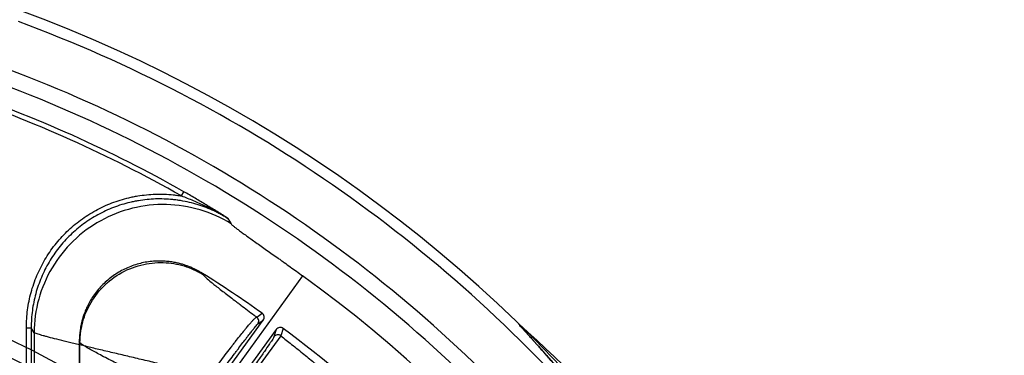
# Model space of a CAD drawing. Header units: millimetres. Extents: x 0 to 297, y 0 to 210.
# Tile 60 of 256: x 147.014 to 147.381, y 91.58 to 91.705. Entities that reach past the tile are written whole.
import ezdxf

# ---------------------------------------------------------------- set-up
doc = ezdxf.new("R2010")
doc.units = ezdxf.units.MM
doc.header["$LTSCALE"] = 16.335
doc.layers.get('0').update_dxf_attribs({"linetype": 'CONTINUOUS'})
doc.layers.add('01_GLOBAL', color=7, linetype='CONTINUOUS')
doc.layers.add('INTFCLR_144815', color=7, linetype='CONTINUOUS')

msp = doc.modelspace()

# ---------------------------------------------------------------- linework, layer by layer
at = {"color": 7, "linetype": 'Continuous'}
msp.add_circle((147.7028034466, 92.1254639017), 2.28, dxfattribs=at)
at = {"color": 9, "linetype": 'Continuous'}
msp.add_arc((147.7028034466, 92.1254639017), 2.2507792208, 182.9674534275, 267.0325465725, dxfattribs=at)
at = {"layer": '01_GLOBAL', "color": 7, "linetype": 'Continuous'}
msp.add_circle((147.7028034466, 92.1254639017), 2.31, dxfattribs=at)
at = {"layer": 'INTFCLR_144815', "color": 9, "linetype": 'Continuous'}
for p, q in [((147.0746407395, 91.6396993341), (147.0755279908, 91.64126263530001)), ((147.0919254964, 91.63132032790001), (147.0931510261, 91.6293183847)), ((147.0828125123, 91.6103376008), (147.0825398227, 91.6108008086)), ((147.1197875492, 91.60992923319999), (147.0916778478, 91.5711022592)), ((147.1026796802, 91.5945167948), (147.1047091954, 91.59596847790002)), ((147.1030966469, 91.5919921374), (147.1051207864, 91.59344360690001)), ((147.0169275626, 91.554834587), (147.0169275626, 91.5905864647)), ((147.0169275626, 91.5905864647), (147.0187250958, 91.5905864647)), ((147.0197765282, 91.58869366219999), (147.0187250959, 91.5905871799)), ((147.0187250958, 91.5905864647), (147.0187250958, 91.554834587)), ((147.0197765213, 91.58869227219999), (147.0197765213, 91.55538826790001)), ((147.1099748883, 91.58991689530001), (147.1091079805, 91.5871913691)), ((147.1125033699, 91.5903056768), (147.1116382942, 91.5875746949)), ((147.0368825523, 91.5849909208), (147.036635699, 91.58543786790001)), ((147.0368825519, 91.5380339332), (147.0368825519, 91.58499081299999)), ((147.1116382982, 91.5875746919), (147.0893325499, 91.5570906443))]:
    msp.add_line(p, q, dxfattribs=at)
at = {"layer": 'INTFCLR_144815', "color": 6, "linetype": 'Continuous'}
for p, q in [((147.0565960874, 91.52665508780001), (147.1051207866, 91.59344360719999)), ((147.1099748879, 91.5899168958), (147.0614501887, 91.5231283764)), ((147.0366356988, 91.5854378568), (147.0366356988, 91.53789754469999))]:
    msp.add_line(p, q, dxfattribs=at)
msp.add_circle((146.8326356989, 91.21329615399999), 0.3828680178, dxfattribs=at)
for centre, radius, start, end in [((146.8326356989, 91.21329615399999), 0.5278075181, 313.9937911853, 154.5150993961), ((146.8326356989, 91.21329615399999), 0.3966228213, 45.0000000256, 314.9999999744), ((146.8326356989, 91.21329615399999), 0.4695339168, 54.5878227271, 57.84315343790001), ((146.8326356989, 91.21329615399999), 0.3959130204, 44.99999995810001, 315.0000000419), ((146.8326356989, 91.21329615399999), 0.3953393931, 44.99999997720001, 315.0000000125), ((146.8326356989, 91.21329615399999), 0.3833823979, 47.86578076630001, 312.1342192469), ((147.1036650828, 91.5945023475), 0.0017999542, 323.9714246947, 54.54339905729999), ((146.8326356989, 91.21329615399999), 0.3779020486, 45.72777364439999, 314.2722263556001), ((147.1114316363, 91.5888597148), 0.0017998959, 53.4542780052, 144.0311291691), ((146.8326356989, 91.21329615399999), 0.4695339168, 39.5878227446, 53.41217725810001)]:
    msp.add_arc(centre, radius, start, end, dxfattribs=at)
at = {"layer": 'INTFCLR_144815', "color": 9, "linetype": 'Continuous'}
for centre, radius, start, end in [((146.8326356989, 91.21329615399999), 0.5237295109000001, 40.82000966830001, 69.7456365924), ((146.8326356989, 91.21329615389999), 0.5057308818, 41.0185890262, 70.4297169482), ((146.8326356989, 91.21329615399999), 0.4997304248, 40.8200096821, 70.5083984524), ((146.8326356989, 91.2132961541), 0.4902918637, 60.42293119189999, 71.2534738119), ((146.8326356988, 91.21329615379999), 0.4920893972, 60.42293120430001, 71.25347379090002), ((146.8326356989, 91.21329615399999), 0.4131757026, 52.2436298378, 307.7563701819), ((146.8326356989, 91.21329615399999), 0.4896672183, 292.4997540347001, 54.0964566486), ((146.8326356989, 91.21329615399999), 0.4071801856, 52.2436298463, 75.5403197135), ((146.8326356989, 91.21329615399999), 0.3891912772, 52.5411294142, 307.4588705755), ((146.8316754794, 91.1800639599), 0.5527769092, 33.2549236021, 48.17648278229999), ((146.8326356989, 91.21329615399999), 0.3777730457, 45.7280221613, 314.2719778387), ((147.1105628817, 91.58613024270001), 0.00180078, 53.33186232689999, 143.8950066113), ((146.8326356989, 91.21329615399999), 0.3717739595, 45.73034182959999, 314.2696581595)]:
    msp.add_arc(centre, radius, start, end, dxfattribs=at)
for points, knots in [([(147.0169275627, 91.5905864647), (147.0169278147, 91.59282487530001), (147.0172253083, 91.59725314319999), (147.0183154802, 91.6026614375), (147.0196279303, 91.6069279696), (147.0212279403, 91.6110967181), (147.023704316, 91.6160204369), (147.0268401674, 91.62061433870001), (147.0297214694, 91.62403211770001), (147.0327922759, 91.62721342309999), (147.0361586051, 91.6300683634), (147.0398330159, 91.6325963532), (147.0436777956, 91.63487347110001), (147.0486812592, 91.6371900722), (147.0534499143, 91.6386705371), (147.056730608, 91.6393902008), (147.0589168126, 91.63979286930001), (147.0627562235, 91.6403020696), (147.0671677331, 91.6404441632), (147.0710510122, 91.6401799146), (147.073180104, 91.63992570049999), (147.0741863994, 91.63977416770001), (147.0746407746, 91.6396993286)], [0, 0, 0, 0, 0.07717683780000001, 0.1543536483, 0.1929420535, 0.2315304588, 0.3087072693, 0.3858840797, 0.424472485, 0.4630608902, 0.5402377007, 0.5788261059, 0.6174145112, 0.6945913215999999, 0.7717681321, 0.7910623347, 0.8103565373, 0.8489449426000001, 0.9261217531, 0.9647101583, 0.9840043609, 1, 1, 1, 1]), ([(147.0919258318, 91.6313208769), (147.0905947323, 91.63216541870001), (147.0879256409, 91.63386372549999), (147.0838643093, 91.6363655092), (147.0804315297, 91.6384240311), (147.077643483, 91.6400534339), (147.0762357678, 91.6408609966), (147.0755279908, 91.64126263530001)], [0, 0, 0, 0, 0.2465929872, 0.494861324, 0.7461382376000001, 0.8727007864, 1, 1, 1, 1]), ([(147.0919258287, 91.6313208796), (147.0911913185, 91.63177666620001), (147.0899805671, 91.6324837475), (147.0882640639, 91.63338850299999), (147.0853750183, 91.6347901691), (147.0807946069, 91.6365597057), (147.0761065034, 91.6376710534), (147.072937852, 91.6381484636), (147.0708965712, 91.6383921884), (147.0671649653, 91.638648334), (147.0628861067, 91.63851275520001), (147.0591862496, 91.6380218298), (147.057080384, 91.6376339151), (147.0539434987, 91.63694601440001), (147.0493387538, 91.63552217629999), (147.0444798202, 91.63326906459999), (147.0407992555, 91.63108816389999), (147.0372746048, 91.62866461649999), (147.0340077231, 91.6258957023), (147.0310430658, 91.622821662), (147.0282846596, 91.6195480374), (147.0252620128, 91.6151245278), (147.0228563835, 91.61033777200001), (147.0213263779, 91.60634183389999), (147.0200668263, 91.6022519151), (147.0190076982, 91.5969992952), (147.0187247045, 91.5927255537), (147.0187250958, 91.5905864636)], [0, 0, 0, 0, 0.0254375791, 0.0412343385, 0.0570889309, 0.1199202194, 0.1852720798, 0.1983616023, 0.2142122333, 0.2457541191, 0.3083631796, 0.3397462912, 0.3555174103, 0.3713614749, 0.4342395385, 0.4968767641, 0.5284769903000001, 0.5600464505, 0.6226733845, 0.6540495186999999, 0.6856454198, 0.7485590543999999, 0.811206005, 0.8427983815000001, 0.8743896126, 0.9370533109, 1, 1, 1, 1]), ([(147.0931510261, 91.6293183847), (147.0895614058, 91.6315415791), (147.0817418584, 91.6350472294), (147.0690677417, 91.63703089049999), (147.0562930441, 91.6356291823), (147.0443222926, 91.6309354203), (147.0339906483, 91.6232811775), (147.0260223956, 91.6131982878), (147.020976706, 91.6014038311), (147.0197975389, 91.5929159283), (147.0197765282, 91.58869366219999)], [0, 0, 0, 0, 0.1247496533, 0.2496900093, 0.3747967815, 0.4999999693, 0.6252031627, 0.75030995, 0.8752503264, 1, 1, 1, 1]), ([(147.093151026, 91.6293183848), (147.0933663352, 91.6289647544), (147.0940169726, 91.6284850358), (147.0949662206, 91.6276972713), (147.0960716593, 91.6268716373), (147.0971264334, 91.6260928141), (147.0980759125, 91.6254042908), (147.0991450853, 91.6246342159), (147.100577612, 91.623611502), (147.1024003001, 91.62231850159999), (147.1043447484, 91.6209435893), (147.1063882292, 91.61949946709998), (147.1085092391, 91.6179989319), (147.110317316, 91.61671645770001), (147.1117945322, 91.61566587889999), (147.1133019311, 91.6145917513), (147.1152005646, 91.6132343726), (147.1174900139, 91.61158967), (147.1190200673, 91.6104849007), (147.1197875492, 91.60992923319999)], [0, 0, 0, 0, 0.0376818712, 0.071075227, 0.1131809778, 0.1629105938, 0.1905125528, 0.2199104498, 0.2828386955, 0.3507075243, 0.4233048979, 0.4995844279, 0.5784498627, 0.6597728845, 0.701339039, 0.7434321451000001, 0.8282360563, 0.9137617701, 1, 1, 1, 1]), ([(147.0368825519, 91.5849908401), (147.0368852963, 91.5855437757), (147.0369222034, 91.58666734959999), (147.0371289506, 91.58897505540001), (147.0378985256, 91.5932550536), (147.0402823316, 91.59945087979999), (147.0452672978, 91.6061938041), (147.052224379, 91.6114778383), (147.0604037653, 91.61454696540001), (147.0687661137, 91.6151699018), (147.0752789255, 91.6138836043), (147.0793102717, 91.61225325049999), (147.0811287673, 91.61132272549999), (147.0821063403, 91.61076866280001), (147.0825797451, 91.6104826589), (147.0828125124, 91.61033760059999)], [0, 0, 0, 0, 0.0260957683, 0.0530223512, 0.1092920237, 0.2308962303, 0.3625928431, 0.4999984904, 0.6374041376, 0.7691007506, 0.8907049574, 0.9469746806, 0.9739012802, 0.9870561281, 1, 1, 1, 1]), ([(147.0828125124, 91.61033760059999), (147.0830593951, 91.60991700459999), (147.0840730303, 91.6089718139), (147.0852966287, 91.607903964), (147.0864224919, 91.60698775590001), (147.087390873, 91.6062104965), (147.0893730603, 91.6046534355), (147.0918397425, 91.6027637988), (147.0941599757, 91.6009994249), (147.0956302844, 91.5998831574), (147.0980465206, 91.5980491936), (147.1004019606, 91.5962591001), (147.1023651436, 91.5947576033), (147.1026796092, 91.5945168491)], [0, 0, 0, 0, 0.0575478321, 0.160403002, 0.1931356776, 0.2286681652, 0.3069583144, 0.4905315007, 0.5953295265, 0.6509068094, 0.7083610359, 0.9532674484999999, 1, 1, 1, 1]), ([(147.0782233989, 91.5630270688), (147.0789074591, 91.5639923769), (147.0802995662, 91.56594425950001), (147.0820634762, 91.56839121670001), (147.0835045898, 91.5703757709), (147.0849531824, 91.5723615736), (147.0863983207, 91.57432712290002), (147.0878358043, 91.57626742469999), (147.0892315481, 91.5781430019), (147.0909168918, 91.5803880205), (147.0925623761, 91.5825549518), (147.0938175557, 91.58419137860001), (147.0949686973, 91.5856801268), (147.0963002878, 91.5873825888), (147.0975664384, 91.58897041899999), (147.0984914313, 91.5901068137), (147.0992811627, 91.59106103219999), (147.100144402, 91.59207940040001), (147.101039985, 91.59308382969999), (147.1017449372, 91.59381846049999), (147.1022555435, 91.594274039), (147.1025554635, 91.5944877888), (147.1026796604, 91.5945168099)], [0, 0, 0, 0, 0.0888716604, 0.1800882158, 0.2265851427, 0.2731031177, 0.3647261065, 0.4098415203, 0.4544929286, 0.5403432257, 0.6207097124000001, 0.6588756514, 0.6952613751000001, 0.7620707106, 0.8212284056, 0.8478097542, 0.8721334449, 0.9142769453, 0.9480425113, 0.9733337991, 0.9904194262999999, 1, 1, 1, 1]), ([(147.0806501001, 91.5619692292), (147.0812977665, 91.5628729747), (147.0826128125, 91.56470278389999), (147.0842731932, 91.56700095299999), (147.0856266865, 91.5688673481), (147.0869854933, 91.570736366), (147.0883374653, 91.57258909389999), (147.0896790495, 91.5744205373), (147.0909802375, 91.5761922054), (147.0925466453, 91.5783165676), (147.0940705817, 91.58037142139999), (147.0952293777, 91.58192624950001), (147.0962891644, 91.58334323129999), (147.0975105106, 91.5849672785), (147.0986644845, 91.5864883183), (147.0995016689, 91.5875818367), (147.1002116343, 91.5885039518), (147.1009828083, 91.58949016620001), (147.1017639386, 91.59048522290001), (147.1024474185, 91.5912851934), (147.1028363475, 91.5918042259), (147.1030966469, 91.5919921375)], [0, 0, 0, 0, 0.08895716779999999, 0.1802844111, 0.2268387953, 0.2734156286, 0.3651624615, 0.4103412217, 0.4550530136, 0.5410319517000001, 0.6215150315, 0.6597349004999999, 0.6961787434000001, 0.7630852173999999, 0.8223144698, 0.8489306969, 0.8732739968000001, 0.9154148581, 0.9491497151, 0.9743143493, 1, 1, 1, 1]), ([(147.1030966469, 91.5919921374), (147.1033677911, 91.5923660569), (147.103617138, 91.59337472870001), (147.1030566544, 91.5942492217), (147.1026796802, 91.5945167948)], [0, 0, 0, 0, 0.4997834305, 1, 1, 1, 1]), ([(147.0916778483, 91.5711022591), (147.0895994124, 91.57160385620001), (147.0854564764, 91.57260084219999), (147.0792633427, 91.57408644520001), (147.0741298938, 91.57531158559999), (147.0700550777, 91.57628220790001), (147.06606055, 91.577232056), (147.0611730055, 91.57839192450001), (147.0554425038, 91.5797496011), (147.0499235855, 91.5810571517), (147.0446743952, 91.5823030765), (147.039756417, 91.5834756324), (147.0358908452, 91.5844044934), (147.0330054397, 91.5851052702), (147.0304516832, 91.5857309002), (147.0276131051, 91.5864378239), (147.0250229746, 91.5871022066), (147.0232659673, 91.5875747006), (147.0219700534, 91.5879321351), (147.0208288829, 91.5882895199), (147.020023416, 91.5885438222), (147.019776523, 91.5886926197)], [0, 0, 0, 0, 0.0866382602, 0.172668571, 0.2580713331, 0.3004928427, 0.3424040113, 0.4244468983, 0.5040415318, 0.5810379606, 0.6542699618, 0.7226536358, 0.7859053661, 0.8153652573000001, 0.8429722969, 0.8924454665, 0.9339049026, 0.9513093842, 0.9661907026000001, 0.9883191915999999, 1, 1, 1, 1]), ([(147.0782234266, 91.56302706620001), (147.0771115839, 91.5636129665), (147.0753300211, 91.5645481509), (147.0728871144, 91.56582231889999), (147.0694827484, 91.56759115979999), (147.0663035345, 91.5692296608), (147.0614705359, 91.5717070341), (147.058171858, 91.57338870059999), (147.0547889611, 91.5751126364), (147.0527306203, 91.57616257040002), (147.0494856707, 91.577821), (147.0460380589, 91.57959984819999), (147.0432618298, 91.5810710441), (147.0419078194, 91.58180658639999), (147.0403447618, 91.5826659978), (147.0386679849, 91.58367455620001), (147.0372450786, 91.5845533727), (147.0368825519, 91.5849908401)], [0, 0, 0, 0, 0.0804855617, 0.1288575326, 0.1764491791, 0.3261789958, 0.3579077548, 0.5242558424, 0.5632992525, 0.6010628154, 0.6722339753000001, 0.7966766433, 0.8495188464, 0.8734226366, 0.8953877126, 0.9636142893, 1, 1, 1, 1]), ([(147.1091079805, 91.5871913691), (147.1090110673, 91.5868888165), (147.1086348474, 91.5863685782), (147.1080914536, 91.58548398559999), (147.1070585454, 91.58395167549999), (147.1057963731, 91.5821017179), (147.1042987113, 91.5799514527), (147.1029386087, 91.57801307), (147.1014358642, 91.5758872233), (147.1000987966, 91.5740070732), (147.0989671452, 91.57242222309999), (147.0977754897, 91.5707577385), (147.0962428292, 91.56862497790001), (147.0946811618, 91.5664620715), (147.0934064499, 91.564702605), (147.0921256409, 91.5629387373), (147.0905336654, 91.560753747), (147.0892596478, 91.5590132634), (147.0886250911, 91.55814848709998)], [0, 0, 0, 0, 0.0268113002, 0.0530056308, 0.08805323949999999, 0.1825130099, 0.2421459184, 0.3091654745, 0.3823602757, 0.4618483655, 0.5038694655, 0.5467077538, 0.6346082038, 0.725515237, 0.7718486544, 0.8179689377, 0.9094787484, 1, 1, 1, 1]), ([(147.1116382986, 91.5875746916), (147.1129940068, 91.586509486), (147.1158833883, 91.58422339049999), (147.1201644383, 91.58078119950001), (147.1238339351, 91.577778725), (147.1267294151, 91.57537766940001), (147.1312604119, 91.57158441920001), (147.1380511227, 91.5657588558), (147.1439914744, 91.5604503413), (147.1469531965, 91.5577477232)], [0, 0, 0, 0, 0.1118698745, 0.2390596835, 0.3564268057, 0.4195062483, 0.4831236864, 0.7398447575, 1, 1, 1, 1])]:
    msp.add_open_spline(points, degree=3, knots=knots, dxfattribs=at)
at = {"layer": 'INTFCLR_144815', "color": 6, "linetype": 'Continuous'}
for points, knots in [([(147.0746407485, 91.6396993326), (147.0753770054, 91.6394403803), (147.076844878, 91.63888361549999), (147.0797876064, 91.63770304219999), (147.0834463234, 91.63606151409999), (147.0877522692, 91.63383555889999), (147.0905523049, 91.6321923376), (147.0919258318, 91.6313208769)], [0, 0, 0, 0, 0.1216659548, 0.2446767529, 0.4942663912, 0.7464226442, 1, 1, 1, 1]), ([(147.0825398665, 91.61080087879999), (147.0821650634, 91.61103651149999), (147.0814499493, 91.6114643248), (147.080413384, 91.6120278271), (147.0794705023, 91.6124964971), (147.0785557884, 91.6129141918), (147.0775960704, 91.6133149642), (147.0765206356, 91.6137192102), (147.0753036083, 91.61412174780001), (147.0739210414, 91.6145111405), (147.0723444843, 91.6148704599), (147.07054003, 91.61517491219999), (147.0684657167, 91.61538829), (147.0661490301, 91.6154543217), (147.0636853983, 91.6153235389), (147.0611968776, 91.61498044), (147.0587489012, 91.6144304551), (147.0563589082, 91.6136783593), (147.0540418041, 91.61272936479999), (147.0518138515, 91.6115903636), (147.0496906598, 91.6102698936), (147.0476855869, 91.6087767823), (147.0458124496, 91.6071212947), (147.0440849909, 91.60531584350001), (147.0425150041, 91.6033737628), (147.0411532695, 91.6013681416), (147.0400396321, 91.5994084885), (147.0391754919, 91.597599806), (147.0385164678, 91.59596662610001), (147.0380133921, 91.5944916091), (147.0376304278, 91.59316009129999), (147.0373401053, 91.5919567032), (147.0371217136, 91.5908679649), (147.0369579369, 91.5898728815), (147.0368293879, 91.5888993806), (147.0367269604, 91.5878677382), (147.0366536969, 91.5867024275), (147.0366357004, 91.58587688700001), (147.0366356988, 91.5854378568)], [0, 0, 0, 0, 0.0207809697, 0.0391000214, 0.0553677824, 0.0701952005, 0.08629333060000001, 0.1041769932, 0.1241110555, 0.1464456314, 0.1715734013, 0.1999753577, 0.2322905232, 0.2693773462, 0.308648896, 0.3479582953, 0.3871533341, 0.4262816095, 0.4654291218, 0.5045475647, 0.5435966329, 0.582655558, 0.62175638, 0.6608012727, 0.6998089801, 0.7388430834, 0.7744593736, 0.8055075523, 0.8328653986, 0.8570792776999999, 0.8786279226, 0.8978771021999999, 0.9151700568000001, 0.9307389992, 0.9452055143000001, 0.9612552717, 0.9793921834, 1, 1, 1, 1])]:
    msp.add_open_spline(points, degree=3, knots=knots, dxfattribs=at)
at = {"layer": 'INTFCLR_144815', "color": 7, "linetype": 'Continuous'}
for points, knots in [([(147.2002882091, 91.5919944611), (147.1999717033, 91.59230168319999), (147.2012356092, 91.59067455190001), (147.2018861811, 91.5900402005), (147.202970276, 91.5888097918), (147.2041132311, 91.5875527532), (147.2051895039, 91.5863537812), (147.2062259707, 91.5851973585), (147.2071809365, 91.58412725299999), (147.2082325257, 91.58294349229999), (147.2093158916, 91.58171738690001), (147.2104127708, 91.5804692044), (147.2115451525, 91.5791731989), (147.2127051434, 91.5778371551), (147.2138181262, 91.57654692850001), (147.2148322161, 91.57536432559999), (147.2157948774, 91.57423560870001), (147.2167852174, 91.5730680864), (147.217843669, 91.571812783), (147.2189912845, 91.57044290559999), (147.2197786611, 91.5694964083), (147.2201928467, 91.5689966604)], [0, 0, 0, 0, 0.0434961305, 0.0818585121, 0.1372190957, 0.1882708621, 0.2543805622, 0.2945855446, 0.3416802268, 0.3957391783, 0.4507477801, 0.5030154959, 0.5595972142, 0.6204575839, 0.6774912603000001, 0.7276230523, 0.7740784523, 0.8237777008, 0.8785926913, 0.9359945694, 1, 1, 1, 1]), ([(147.241432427, 91.54156352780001), (147.2406090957, 91.54270394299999), (147.2389745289, 91.54494881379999), (147.2365364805, 91.5482404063), (147.2341589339, 91.55139820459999), (147.2318232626, 91.55445231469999), (147.2295095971, 91.5574322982), (147.227209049, 91.5603515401), (147.224959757, 91.56316468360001), (147.2227907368, 91.56584030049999), (147.2206958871, 91.5683911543), (147.218659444, 91.5708405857), (147.2166825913, 91.5731903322), (147.2148071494, 91.57539465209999), (147.2130687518, 91.5774170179), (147.2115123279, 91.5792111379), (147.2101244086, 91.5807984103), (147.2089116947, 91.58217593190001), (147.2078359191, 91.58339075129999), (147.2068861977, 91.5844579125), (147.2060443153, 91.58539966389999), (147.205104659, 91.58644744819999), (147.2041310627, 91.5875266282), (147.2031339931, 91.5886354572), (147.202287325, 91.5895552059), (147.2014034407, 91.5905943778), (147.2009276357, 91.5909360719), (147.2001167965, 91.5921607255), (147.2002882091, 91.5919944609)], [0, 0, 0, 0, 0.0647888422, 0.1279079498, 0.1886752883, 0.2468588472, 0.305007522, 0.3624515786, 0.4180591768, 0.4709123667, 0.5211035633, 0.5700987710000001, 0.6176370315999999, 0.6625451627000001, 0.7034094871, 0.7404756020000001, 0.7719483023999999, 0.8005304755, 0.8250112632, 0.846692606, 0.8663296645, 0.8832060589, 0.9114828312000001, 0.9334898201, 0.9512461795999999, 0.9709664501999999, 0.9890003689, 1, 1, 1, 1])]:
    msp.add_open_spline(points, degree=3, knots=knots, dxfattribs=at)

doc.saveas('drawing.dxf')
